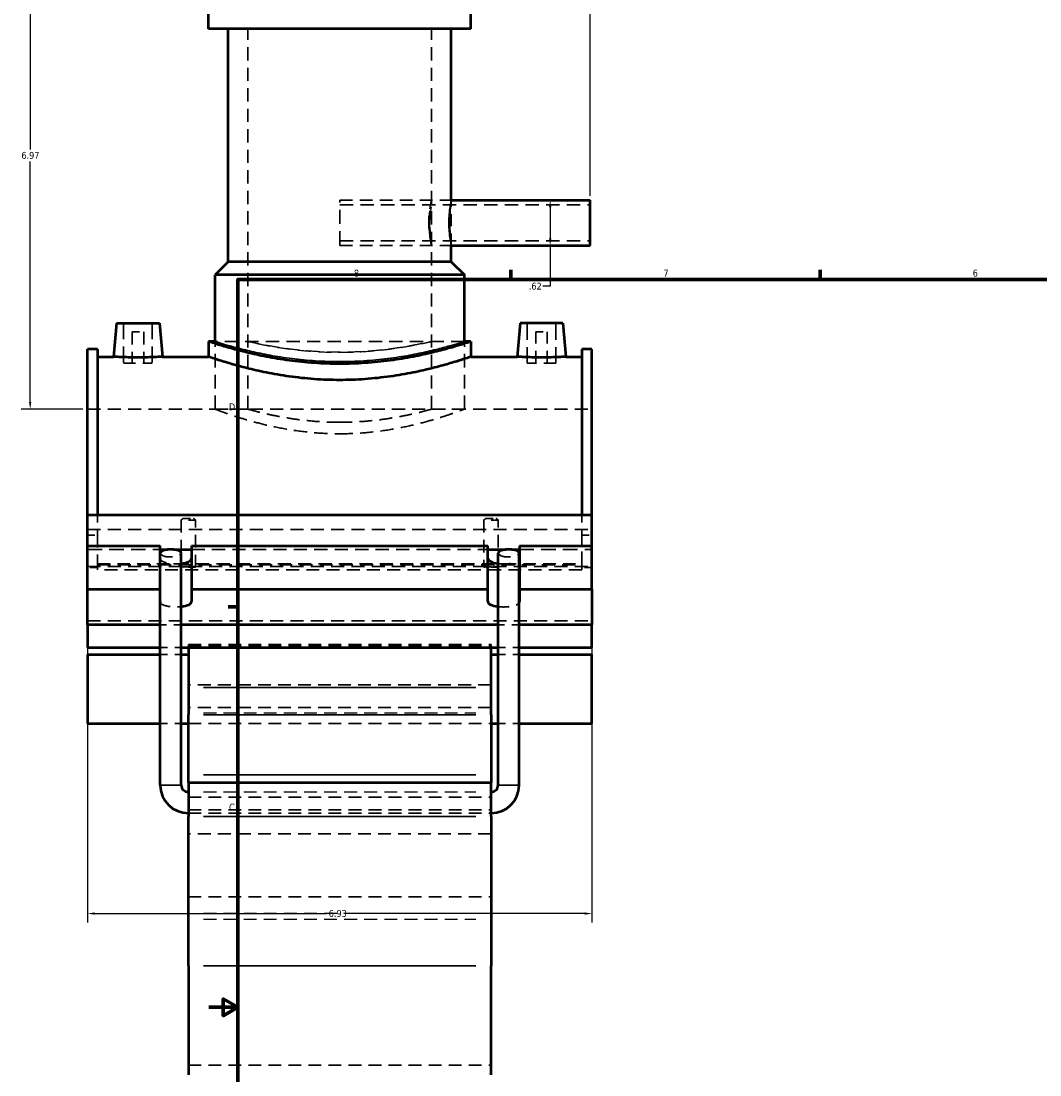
# Model space of a CAD drawing. Header units: inches. Extents: x -2.5 to 51, y -2 to 49.7.
# Tile 2 of 9: x -2.5 to 11.5, y 10.1 to 24.6. Entities that reach past the tile are written whole.
import ezdxf

# ---------------------------------------------------------------- set-up
doc = ezdxf.new("R2010")
doc.units = ezdxf.units.IN
doc.header["$MEASUREMENT"] = 0
doc.linetypes.add('DASHED', pattern=[0.2067, 0.1654, -0.0413])
for name, color, linetype, lineweight in [('Border (ANSI)', 7, 'Continuous', 70), ('Dimension (ANSI)', 7, 'Continuous', 25), ('Hidden (ANSI)', 7, 'DASHED', 35), ('Hidden Narrow (ANSI)', 7, 'DASHED', 25), ('Visible (ANSI)', 7, 'Continuous', 50), ('Visible Narrow (ANSI)', 7, 'Continuous', 35)]:
    doc.layers.add(name, color=color, linetype=linetype, lineweight=lineweight)
doc.styles.add('Note Text (ANSI)', font='tahoma.ttf')
doc.dimstyles.new('Default (ANSI)', dxfattribs={"dimtxt": 0.094488, "dimasz": 0.098425, "dimexe": 0.125, "dimexo": 0.0625, "dimgap": 0.031496, "dimtad": 0, "dimtih": 1, "dimtoh": 1, "dimrnd": 1e-08, "dimzin": 4, "dimdsep": 46, "dimtxsty": 'Note Text (ANSI)', "dimcen": 0.09, "dimdle": 0.393701, "dimclrd": 256, "dimclre": 256, "dimclrt": 5, "dimadec": 0, "dimazin": 1, "dimtfac": 1, "dimtofl": 0, "dimtmove": 0, "dimatfit": 3, "dimfxl": 1, "dimtolj": 1, "dimtzin": 4, "dimlwd": -1, "dimlwe": -1, "dimarcsym": 0})

# ---------------------------------------------------------------- blocks, each defined once
blk = doc.blocks.new('Borders Default Border')
at = {"layer": 'Border (ANSI)'}
for p, q in [((4.25, 21), (4.25, 21.134)), ((8.5, 21), (8.5, 21.134)), ((0.5, 16.5), (0.366, 16.5))]:
    blk.add_line(p, q, dxfattribs=at)
at = {"layer": 'Border (ANSI)', "flags": 128}
for points in [[(0.5, 1), (0.5, 21), (33.5, 21), (33.5, 1), (0.5, 1)], [(0.1, 11), (0.5, 11), (0.3, 11.115), (0.3, 10.885), (0.5, 11)]]:
    blk.add_lwpolyline(points, dxfattribs=at)
at = {"layer": 'Border (ANSI)', "color": 5, "true_color": 0x0000ff, "char_height": 0.0945, "attachment_point": 7, "style": 'Note Text (ANSI)'}
for s, insert in [('8', (2.094, 21.038)), ('7', (6.346, 21.04)), ('6', (10.595, 21.038)), ('D', (0.378, 19.203)), ('C', (0.378, 13.701))]:
    blk.add_mtext(s, dxfattribs=dict(at, insert=insert))
blk = doc.blocks.new('*D6')
at = {"layer": 'Defpoints', "color": 0, "transparency": 16777216}
for p in [(-1.566, 17.042), (5.364, 17.042), (5.364, 12.288)]:
    blk.add_point(p, dxfattribs=at)
at = {"layer": 'Dimension (ANSI)', "transparency": 16777216}
for p, q in [((-1.566, 16.979), (-1.566, 12.163)), ((5.364, 16.979), (5.364, 12.163)), ((-1.467, 12.288), (1.716, 12.288)), ((5.266, 12.288), (2.019, 12.288))]:
    blk.add_line(p, q, dxfattribs=at)
for points in [[(-1.467, 12.304), (-1.467, 12.272), (-1.566, 12.288)], [(5.266, 12.304), (5.266, 12.272), (5.364, 12.288)]]:
    blk.add_solid(points, dxfattribs=at)
at = {"layer": 'Dimension (ANSI)', "color": 5, "transparency": 16777216, "insert": (1.748, 12.337), "char_height": 0.0945, "attachment_point": 1, "style": 'Note Text (ANSI)'}
blk.add_mtext('\\A1;6.93', dxfattribs=at)
blk = doc.blocks.new('*D8')
at = {"layer": 'Defpoints', "color": 0, "transparency": 16777216}
for p in [(5.339, 26.664), (1.899, 26.188), (5.339, 22.089)]:
    blk.add_point(p, dxfattribs=at)
at = {"layer": 'Dimension (ANSI)', "transparency": 16777216}
for p, q in [((1.899, 26.25), (1.899, 26.789)), ((5.339, 22.151), (5.339, 26.789)), ((1.998, 26.664), (4.106, 26.664)), ((5.241, 26.664), (4.412, 26.664))]:
    blk.add_line(p, q, dxfattribs=at)
for points in [[(1.998, 26.681), (1.998, 26.648), (1.899, 26.664)], [(5.241, 26.681), (5.241, 26.648), (5.339, 26.664)]]:
    blk.add_solid(points, dxfattribs=at)
at = {"layer": 'Dimension (ANSI)', "color": 5, "transparency": 16777216, "insert": (4.138, 26.713), "char_height": 0.0945, "attachment_point": 1, "style": 'Note Text (ANSI)'}
blk.add_mtext('\\A1;3.44', dxfattribs=at)
blk = doc.blocks.new('*D9')
at = {"layer": 'Defpoints', "color": 0, "transparency": 16777216}
for p in [(4.579, 22.089), (4.579, 21.467), (4.791, 21.467)]:
    blk.add_point(p, dxfattribs=at)
at = {"layer": 'Dimension (ANSI)', "transparency": 16777216}
for p, q in [((4.791, 21.991), (4.791, 21.565)), ((4.791, 21.467), (4.791, 20.906)), ((4.791, 20.906), (4.692, 20.906))]:
    blk.add_line(p, q, dxfattribs=at)
for points in [[(4.774, 21.991), (4.807, 21.991), (4.791, 22.089)], [(4.774, 21.565), (4.807, 21.565), (4.791, 21.467)]]:
    blk.add_solid(points, dxfattribs=at)
at = {"layer": 'Dimension (ANSI)', "color": 5, "transparency": 16777216, "insert": (4.497, 20.955), "char_height": 0.0945, "attachment_point": 1, "style": 'Note Text (ANSI)'}
blk.add_mtext('\\A1;.62', dxfattribs=at)
blk = doc.blocks.new('*D10')
at = {"layer": 'Defpoints', "color": 0, "transparency": 16777216}
for p in [(-2.353, 26.188), (1.258, 26.188), (-1.566, 19.218)]:
    blk.add_point(p, dxfattribs=at)
at = {"layer": 'Dimension (ANSI)', "transparency": 16777216}
for p, q in [((1.196, 26.188), (-2.478, 26.188)), ((-2.353, 26.09), (-2.353, 22.784)), ((-2.353, 19.316), (-2.353, 22.622)), ((-1.628, 19.218), (-2.478, 19.218))]:
    blk.add_line(p, q, dxfattribs=at)
for points in [[(-2.369, 26.09), (-2.337, 26.09), (-2.353, 26.188)], [(-2.369, 19.316), (-2.337, 19.316), (-2.353, 19.218)]]:
    blk.add_solid(points, dxfattribs=at)
at = {"layer": 'Dimension (ANSI)', "color": 5, "transparency": 16777216, "insert": (-2.474, 22.752), "char_height": 0.0945, "attachment_point": 1, "style": 'Note Text (ANSI)'}
blk.add_mtext('\\A1;6.97', dxfattribs=at)

msp = doc.modelspace()

# ---------------------------------------------------------------- linework, layer by layer
at = {"layer": 'Hidden (ANSI)', "ltscale": 1.099577}
for p, q in [((0.6377, 19.218), (0.6377, 24.4455)), ((3.161, 19.218), (3.161, 24.4455))]:
    msp.add_line(p, q, dxfattribs=at)
at = {"layer": 'Hidden (ANSI)', "ltscale": 1.181797}
msp.add_line((1.8993, 21.4669), (1.8993, 22.089), dxfattribs=at)
at = {"layer": 'Hidden (ANSI)', "ltscale": 1.058821}
for p, q in [((1.8993, 22.089), (3.4313, 22.089)), ((1.8993, 21.4669), (3.4313, 21.4669))]:
    msp.add_line(p, q, dxfattribs=at)
at = {"layer": 'Hidden (ANSI)', "ltscale": 1.109499}
for p, q in [((1.8993, 22.0268), (5.3393, 22.0268)), ((1.8993, 21.5291), (5.3393, 21.5291))]:
    msp.add_line(p, q, dxfattribs=at)
at = {"layer": 'Hidden (ANSI)', "ltscale": 1.00314}
msp.add_line((3.4313, 21.4669), (3.4313, 22.089), dxfattribs=at)
at = {"layer": 'Hidden (ANSI)', "ltscale": 1.333288}
for p, q in [((-1.0695, 20.3991), (-1.0695, 19.8479)), ((-0.6758, 20.3991), (-0.6758, 19.8479)), ((4.4745, 19.8479), (4.4745, 20.3991)), ((4.8682, 19.8479), (4.8682, 20.3991))]:
    msp.add_line(p, q, dxfattribs=at)
at = {"layer": 'Hidden (ANSI)', "ltscale": 0.471064}
for p, q in [((-0.9514, 20.281), (-0.7939, 20.281)), ((4.5926, 20.281), (4.7501, 20.281))]:
    msp.add_line(p, q, dxfattribs=at)
at = {"layer": 'Hidden (ANSI)', "ltscale": 1.047583}
for p, q in [((-0.9514, 20.281), (-0.9514, 19.8479)), ((-0.7939, 20.281), (-0.7939, 19.8479)), ((4.5926, 19.8479), (4.5926, 20.281)), ((4.7501, 19.8479), (4.7501, 20.281))]:
    msp.add_line(p, q, dxfattribs=at)
at = {"layer": 'Hidden (ANSI)', "ltscale": 1.104495}
msp.add_line((3.6116, 20.148), (0.1871, 20.148), dxfattribs=at)
at = {"layer": 'Hidden (ANSI)', "ltscale": 1.124841}
for p, q in [((0.1871, 19.218), (0.1871, 20.148)), ((3.6116, 19.218), (3.6116, 20.148))]:
    msp.add_line(p, q, dxfattribs=at)
at = {"layer": 'Hidden (ANSI)', "ltscale": 0.997297}
for p, q in [((-1.0695, 19.8479), (-0.6758, 19.8479)), ((4.8682, 19.8479), (4.4745, 19.8479))]:
    msp.add_line(p, q, dxfattribs=at)
at = {"layer": 'Hidden (ANSI)', "ltscale": 1.081511}
for p, q in [((-1.5657, 19.218), (5.3643, 19.218)), ((-1.5657, 17.5668), (5.3643, 17.5668)), ((-1.5657, 17.0543), (5.3643, 17.0543)), ((-1.5657, 16.3101), (5.3643, 16.3101))]:
    msp.add_line(p, q, dxfattribs=at)
at = {"layer": 'Hidden (ANSI)', "ltscale": 1.089963}
for p, q in [((0.1871, 19.218), (0.6377, 19.218)), ((3.161, 19.218), (3.6116, 19.218))]:
    msp.add_line(p, q, dxfattribs=at)
at = {"layer": 'Hidden (ANSI)', "ltscale": 0.630222}
for p, q in [((-1.4271, 17.764), (-1.4271, 17.487)), ((5.2257, 17.764), (5.2257, 17.487))]:
    msp.add_line(p, q, dxfattribs=at)
at = {"layer": 'Hidden (ANSI)', "ltscale": 1.04627}
for p, q in [((-0.279, 17.6943), (-0.279, 17.0455)), ((-0.0803, 17.0455), (-0.0803, 17.6943)), ((3.879, 17.6943), (3.879, 17.0455)), ((4.0777, 17.0455), (4.0777, 17.6943))]:
    msp.add_line(p, q, dxfattribs=at)
at = {"layer": 'Hidden (ANSI)', "ltscale": 0.44938}
for p, q in [((-0.0803, 17.6943), (-0.279, 17.6943)), ((4.0777, 17.6943), (3.879, 17.6943))]:
    msp.add_line(p, q, dxfattribs=at)
at = {"layer": 'Hidden (ANSI)', "ltscale": 0.297896}
for p, q in [((-0.2493, 17.718), (-0.1101, 17.718)), ((3.9087, 17.718), (4.0479, 17.718))]:
    msp.add_line(p, q, dxfattribs=at)
at = {"layer": 'Hidden (ANSI)', "ltscale": 0.263891}
for p, q in [((-1.5657, 17.487), (-1.4271, 17.487)), ((5.2257, 17.487), (5.3643, 17.487)), ((-1.4271, 17.042), (-1.5657, 17.042)), ((5.3643, 17.042), (5.2257, 17.042))]:
    msp.add_line(p, q, dxfattribs=at)
at = {"layer": 'Hidden (ANSI)', "ltscale": 1.015378}
for p, q in [((-1.4271, 17.487), (-1.4271, 17.0925)), ((5.2257, 17.0925), (5.2257, 17.487))]:
    msp.add_line(p, q, dxfattribs=at)
at = {"layer": 'Hidden (ANSI)', "ltscale": 1.205209}
for p, q in [((-1.5657, 17.2898), (-0.5692, 17.2898)), ((4.3679, 17.2898), (5.3643, 17.2898))]:
    msp.add_line(p, q, dxfattribs=at)
at = {"layer": 'Hidden (ANSI)', "ltscale": 0.152872}
for p, q in [((-0.4624, 17.2898), (-0.3821, 17.2898)), ((4.1807, 17.2898), (4.261, 17.2898))]:
    msp.add_line(p, q, dxfattribs=at)
at = {"layer": 'Hidden (ANSI)', "ltscale": 1.094429}
msp.add_line((-0.1366, 17.2898), (3.9353, 17.2898), dxfattribs=at)
at = {"layer": 'Hidden (ANSI)', "ltscale": 0.072672}
for p, q in [((-1.4271, 17.0925), (-1.4271, 17.0795)), ((5.2257, 17.0795), (5.2257, 17.0925))]:
    msp.add_line(p, q, dxfattribs=at)
at = {"layer": 'Hidden (ANSI)', "ltscale": 1.039332}
for p, q in [((-1.4271, 17.0925), (-0.3529, 17.0925)), ((4.1516, 17.0925), (5.2257, 17.0925))]:
    msp.add_line(p, q, dxfattribs=at)
at = {"layer": 'Hidden (ANSI)', "ltscale": 1.089623}
msp.add_line((-0.3529, 17.0925), (4.1516, 17.0925), dxfattribs=at)
at = {"layer": 'Hidden (ANSI)', "ltscale": 1.072859}
for p, q in [((-1.4271, 17.0795), (5.2257, 17.0795)), ((5.2257, 17.0101), (-1.4271, 17.0101))]:
    msp.add_line(p, q, dxfattribs=at)
at = {"layer": 'Hidden (ANSI)', "ltscale": 0.14758}
for p, q in [((-1.4271, 17.0101), (-1.4271, 17.0795)), ((5.2257, 17.0795), (5.2257, 17.0101))]:
    msp.add_line(p, q, dxfattribs=at)
at = {"layer": 'Hidden (ANSI)', "ltscale": 0.378259}
for p, q in [((-0.0803, 17.0455), (-0.279, 17.0455)), ((4.0777, 17.0455), (3.879, 17.0455))]:
    msp.add_line(p, q, dxfattribs=at)
at = {"layer": 'Hidden (ANSI)', "ltscale": 0.549173}
for p, q in [((-0.278, 16.2532), (-0.5664, 16.2532)), ((4.3651, 16.2532), (4.0767, 16.2532)), ((-0.5664, 15.9452), (-0.278, 15.9452)), ((4.0767, 15.9452), (4.3651, 15.9452)), ((-0.5664, 15.8487), (-0.278, 15.8487)), ((4.0767, 15.8487), (4.3651, 15.8487)), ((-0.5664, 14.899), (-0.278, 14.899)), ((4.0767, 14.899), (4.3651, 14.899))]:
    msp.add_line(p, q, dxfattribs=at)
at = {"layer": 'Hidden (ANSI)', "ltscale": 0.300161}
for p, q in [((-0.1797, 15.9838), (-0.1797, 15.9636)), ((3.9783, 15.9636), (3.9783, 15.9838))]:
    msp.add_line(p, q, dxfattribs=at)
at = {"layer": 'Hidden (ANSI)', "ltscale": 1.058743}
for p, q in [((-0.1797, 15.9838), (3.9783, 15.9838)), ((-0.1797, 15.9636), (3.9783, 15.9636)), ((3.9783, 15.4286), (-0.1797, 15.4286)), ((3.9783, 15.1179), (-0.1797, 15.1179)), ((-0.1797, 14.899), (3.9783, 14.899)), ((-0.1797, 13.8883), (3.9783, 13.8883)), ((-0.1797, 13.7132), (3.9783, 13.7132)), ((-0.1797, 13.6667), (3.9783, 13.6667)), ((3.9783, 13.385), (-0.1797, 13.385)), ((-0.1797, 12.5186), (3.9783, 12.5186)), ((-0.1797, 10.2062), (3.9783, 10.2062))]:
    msp.add_line(p, q, dxfattribs=at)
at = {"layer": 'Hidden (ANSI)', "ltscale": 0.115573}
for p, q in [((-0.1797, 15.9636), (-0.1797, 15.9452)), ((3.9783, 15.9452), (3.9783, 15.9636))]:
    msp.add_line(p, q, dxfattribs=at)
at = {"layer": 'Hidden (ANSI)', "ltscale": 1.131185}
for centre in [(-0.4222, 17.2394), (4.2209, 17.2394)]:
    msp.add_ellipse(centre, major_axis=(0.1442, 0), ratio=0.3639702, start_param=3.1415927, end_param=6.2831853, dxfattribs=at)
at = {"layer": 'Hidden (ANSI)', "ltscale": 0.580703}
for centre, major_axis, start_param, end_param in [((-0.3529, 17.1665), (-0.2163, 0), 0.1609249, 1.5707963), ((4.1516, 17.1665), (0.2163, 0), 4.712389, 6.1222604)]:
    msp.add_ellipse(centre, major_axis=major_axis, ratio=0.3420201, start_param=start_param, end_param=end_param, dxfattribs=at)
at = {"layer": 'Hidden (ANSI)', "ltscale": 0.145557}
for centre, start_param, end_param in [((-0.3529, 17.1665), 1.5707963, 1.9243713), ((4.1516, 17.1665), 1.2172214, 1.5707963)]:
    msp.add_ellipse(centre, major_axis=(-0.2163, 0), ratio=0.3420201, start_param=start_param, end_param=end_param, dxfattribs=at)
at = {"layer": 'Hidden (ANSI)', "ltscale": 0.922604}
for centre, major_axis, start_param, end_param in [((-0.3529, 16.5737), (-0.2163, 0), 0.1609249, 1.9243713), ((4.1516, 16.5737), (0.2163, 0), 4.358814, 6.1222604)]:
    msp.add_ellipse(centre, major_axis=major_axis, ratio=0.3420201, start_param=start_param, end_param=end_param, dxfattribs=at)
at = {"layer": 'Hidden (ANSI)', "ltscale": 1.094813}
for points, knots in [([(0.1871, 19.218), (0.1871, 19.218), (0.1976, 19.2139), (0.2415, 19.1975), (0.2748, 19.1852), (0.3625, 19.1541), (0.417, 19.1353), (0.5423, 19.0949), (0.6132, 19.0733), (0.764, 19.0312), (0.8493, 19.0092), (1.0351, 18.9676), (1.1358, 18.948), (1.3463, 18.9152), (1.4564, 18.902), (1.6785, 18.8843), (1.7906, 18.88), (1.8993, 18.88)], [19.8774218, 19.8774218, 19.8774218, 19.8774218, 20.7053119, 20.7053119, 21.533202, 21.533202, 22.3610921, 22.3610921, 23.1889822, 23.1889822, 24.0175439, 24.0175439, 24.8461056, 24.8461056, 25.6746674, 25.6746674, 26.5032291, 26.5032291, 26.5032291, 26.5032291]), ([(1.8993, 18.88), (2.0081, 18.88), (2.1201, 18.8843), (2.3422, 18.902), (2.4523, 18.9152), (2.6629, 18.948), (2.7635, 18.9676), (2.9494, 19.0092), (3.0346, 19.0312), (3.1854, 19.0733), (3.2564, 19.0949), (3.3817, 19.1353), (3.4361, 19.1541), (3.5238, 19.1852), (3.5572, 19.1975), (3.6011, 19.2139), (3.6116, 19.218), (3.6116, 19.218)], [0, 0, 0, 0, 0.8285617, 0.8285617, 1.6571235, 1.6571235, 2.4856852, 2.4856852, 3.3142469, 3.3142469, 4.142137, 4.142137, 4.9700271, 4.9700271, 5.7979172, 5.7979172, 6.6258073, 6.6258073, 6.6258073, 6.6258073])]:
    msp.add_open_spline(points, degree=3, knots=knots, dxfattribs=at)
at = {"layer": 'Hidden (ANSI)', "ltscale": 1.070717}
for points, knots in [([(1.8993, 19.0377), (1.8197, 19.0377), (1.7374, 19.04), (1.5741, 19.0492), (1.493, 19.0561), (1.3377, 19.0734), (1.2634, 19.0837), (1.126, 19.1058), (1.063, 19.1175), (0.9514, 19.14), (0.899, 19.1516), (0.8066, 19.1734), (0.7665, 19.1835), (0.7019, 19.2003), (0.6775, 19.207), (0.6453, 19.2158), (0.6377, 19.218), (0.6377, 19.218)], [0, 0, 0, 0, 0.6071488, 0.6071488, 1.2142975, 1.2142975, 1.8214463, 1.8214463, 2.428595, 2.428595, 3.0356081, 3.0356081, 3.6426212, 3.6426212, 4.2496343, 4.2496343, 4.8566474, 4.8566474, 4.8566474, 4.8566474]), ([(3.161, 19.218), (3.161, 19.218), (3.1533, 19.2158), (3.1212, 19.207), (3.0967, 19.2003), (3.0322, 19.1835), (2.9921, 19.1734), (2.8996, 19.1516), (2.8472, 19.14), (2.7357, 19.1175), (2.6727, 19.1058), (2.5353, 19.0837), (2.461, 19.0734), (2.3057, 19.0561), (2.2246, 19.0492), (2.0613, 19.04), (1.979, 19.0377), (1.8993, 19.0377)], [14.5699421, 14.5699421, 14.5699421, 14.5699421, 15.1769552, 15.1769552, 15.7839683, 15.7839683, 16.3909814, 16.3909814, 16.9979944, 16.9979944, 17.6051432, 17.6051432, 18.212292, 18.212292, 18.8194407, 18.8194407, 19.4265895, 19.4265895, 19.4265895, 19.4265895])]:
    msp.add_open_spline(points, degree=3, knots=knots, dxfattribs=at)
at = {"layer": 'Hidden (ANSI)', "ltscale": 0.072239}
for points, weights in [([(-0.2493, 17.718), (-0.2625, 17.7082), (-0.279, 17.6943)], [1, 1.00992428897, 1]), ([(-0.0803, 17.6943), (-0.0969, 17.7082), (-0.1101, 17.718)], [1, 1.00992428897, 1]), ([(3.9087, 17.718), (3.8955, 17.7082), (3.879, 17.6943)], [1, 1.00992428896, 1]), ([(4.0777, 17.6943), (4.0611, 17.7082), (4.0479, 17.718)], [1, 1.00992428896, 1])]:
    msp.add_rational_spline(points, weights, degree=2, dxfattribs=at)
at = {"layer": 'Hidden (ANSI)', "ltscale": 0.450542}
for points, knots in [([(-0.279, 17.0455), (-0.2744, 17.0468), (-0.269, 17.0479), (-0.2527, 17.0502), (-0.2395, 17.0512), (-0.2104, 17.0524), (-0.1945, 17.0526), (-0.1797, 17.0526), (-0.1649, 17.0526), (-0.1491, 17.0524), (-0.12, 17.0512), (-0.1068, 17.0502), (-0.0905, 17.0479), (-0.085, 17.0469), (-0.0803, 17.0455)], [-0.28920517, -0.28920517, -0.28920517, -0.28920517, -0.22638723, -0.22638723, -0.11319361, -0.11319361, 0, 0, 0, 0.11284098, 0.11284098, 0.22568196, 0.22568196, 0.28917826, 0.28917826, 0.28917826, 0.28917826]), ([(3.879, 17.0455), (3.8837, 17.0469), (3.8891, 17.0479), (3.9055, 17.0502), (3.9187, 17.0512), (3.9477, 17.0524), (3.9635, 17.0526), (3.9931, 17.0526), (4.0089, 17.0524), (4.038, 17.0512), (4.0512, 17.0502), (4.0675, 17.0479), (4.073, 17.0469), (4.0777, 17.0455)], [0.6402703, 0.6402703, 0.6402703, 0.6402703, 0.7037666, 0.7037666, 0.81660758, 0.81660758, 0.92944857, 0.92944857, 1.04228955, 1.04228955, 1.15513053, 1.15513053, 1.21862683, 1.21862683, 1.21862683, 1.21862683])]:
    msp.add_open_spline(points, degree=3, knots=knots, dxfattribs=at)
at = {"layer": 'Hidden Narrow (ANSI)', "ltscale": 1.06497}
for p, q in [((0.0282, 15.045), (3.7704, 15.045)), ((0.0282, 13.9609), (3.7704, 13.9609)), ((0.0282, 12.2916), (3.7704, 12.2916)), ((0.0282, 12.2105), (3.7704, 12.2105))]:
    msp.add_line(p, q, dxfattribs=at)
at = {"layer": 'Hidden Narrow (ANSI)', "ltscale": 1.054434}
msp.add_open_spline([(3.122, 21.778), (3.122, 21.8172), (3.1241, 21.8589), (3.1316, 21.9355), (3.1368, 21.9704), (3.1465, 22.0254), (3.1517, 22.0493), (3.159, 22.0811), (3.161, 22.089), (3.161, 22.089), (3.159, 22.0811), (3.1517, 22.0493), (3.1465, 22.0254), (3.1368, 21.9704), (3.1316, 21.9355), (3.1241, 21.8589), (3.122, 21.8172), (3.122, 21.7387), (3.1241, 21.697), (3.1316, 21.6204), (3.1368, 21.5856), (3.1465, 21.5305), (3.1517, 21.5066), (3.159, 21.4748), (3.161, 21.4669), (3.161, 21.4669), (3.159, 21.4748), (3.1517, 21.5066), (3.1465, 21.5305), (3.1368, 21.5856), (3.1316, 21.6204), (3.1241, 21.697), (3.122, 21.7387), (3.122, 21.778)], degree=3, knots=[0, 0, 0, 0, 0.2989339, 0.2989339, 0.5978677, 0.5978677, 0.8967622, 0.8967622, 1.1956566, 1.1956566, 1.494551, 1.494551, 1.7934454, 1.7934454, 2.0923793, 2.0923793, 2.3913132, 2.3913132, 2.6902471, 2.6902471, 2.9891809, 2.9891809, 3.2880753, 3.2880753, 3.5869698, 3.5869698, 3.8858642, 3.8858642, 4.1847586, 4.1847586, 4.4836925, 4.4836925, 4.7826264, 4.7826264, 4.7826264, 4.7826264], dxfattribs=at)
at = {"layer": 'Hidden Narrow (ANSI)', "ltscale": 1.083016}
msp.add_open_spline([(3.1362, 21.778), (3.1362, 21.7466), (3.1375, 21.7133), (3.1422, 21.652), (3.1456, 21.6241), (3.1518, 21.58), (3.1551, 21.5608), (3.1597, 21.5354), (3.161, 21.5291), (3.161, 21.5291), (3.1597, 21.5354), (3.1551, 21.5608), (3.1518, 21.58), (3.1456, 21.6241), (3.1422, 21.652), (3.1375, 21.7133), (3.1362, 21.7466), (3.1362, 21.8093), (3.1375, 21.8427), (3.1422, 21.9039), (3.1456, 21.9319), (3.1518, 21.9759), (3.1551, 21.9951), (3.1597, 22.0205), (3.161, 22.0268), (3.161, 22.0268), (3.1597, 22.0205), (3.1551, 21.9951), (3.1518, 21.9759), (3.1456, 21.9319), (3.1422, 21.9039), (3.1375, 21.8427), (3.1362, 21.8093), (3.1362, 21.778)], degree=3, knots=[0, 0, 0, 0, 0.2387467, 0.2387467, 0.4774934, 0.4774934, 0.7162274, 0.7162274, 0.9549614, 0.9549614, 1.1936955, 1.1936955, 1.4324295, 1.4324295, 1.6711762, 1.6711762, 1.9099229, 1.9099229, 2.1486696, 2.1486696, 2.3874162, 2.3874162, 2.6261503, 2.6261503, 2.8648843, 2.8648843, 3.1036184, 3.1036184, 3.3423524, 3.3423524, 3.5810991, 3.5810991, 3.8198458, 3.8198458, 3.8198458, 3.8198458], dxfattribs=at)
at = {"layer": 'Hidden Narrow (ANSI)', "ltscale": 1.184726}
for points, knots in [([(3.4313, 22.089), (3.4313, 22.089), (3.4297, 22.0811), (3.4237, 22.0494), (3.4195, 22.0254), (3.4115, 21.9703), (3.4072, 21.9354), (3.4011, 21.8588), (3.3994, 21.8171), (3.3994, 21.778)], [3.5817216, 3.5817216, 3.5817216, 3.5817216, 3.8801895, 3.8801895, 4.1786574, 4.1786574, 4.4771431, 4.4771431, 4.7756288, 4.7756288, 4.7756288, 4.7756288]), ([(3.3994, 21.778), (3.3994, 21.7388), (3.4011, 21.6971), (3.4072, 21.6205), (3.4115, 21.5856), (3.4195, 21.5305), (3.4237, 21.5066), (3.4297, 21.4748), (3.4313, 21.4669), (3.4313, 21.4669)], [0, 0, 0, 0, 0.2984857, 0.2984857, 0.5969714, 0.5969714, 0.8954393, 0.8954393, 1.1939072, 1.1939072, 1.1939072, 1.1939072])]:
    msp.add_open_spline(points, degree=3, knots=knots, dxfattribs=at)
at = {"layer": 'Hidden Narrow (ANSI)', "ltscale": 1.082146}
msp.add_open_spline([(3.411, 21.778), (3.411, 21.8093), (3.4121, 21.8426), (3.4159, 21.9039), (3.4187, 21.9318), (3.4238, 21.976), (3.4265, 21.9951), (3.4303, 22.0205), (3.4313, 22.0268), (3.4313, 22.0268), (3.4303, 22.0205), (3.4265, 21.9951), (3.4238, 21.976), (3.4187, 21.9318), (3.4159, 21.9039), (3.4121, 21.8426), (3.411, 21.8093), (3.411, 21.7467), (3.4121, 21.7133), (3.4159, 21.652), (3.4187, 21.6241), (3.4238, 21.58), (3.4265, 21.5608), (3.4303, 21.5354), (3.4313, 21.5291), (3.4313, 21.5291), (3.4303, 21.5354), (3.4265, 21.5608), (3.4238, 21.58), (3.4187, 21.6241), (3.4159, 21.652), (3.4121, 21.7133), (3.411, 21.7467), (3.411, 21.778)], degree=3, knots=[0, 0, 0, 0, 0.2385234, 0.2385234, 0.4770468, 0.4770468, 0.7155645, 0.7155645, 0.9540821, 0.9540821, 1.1925998, 1.1925998, 1.4311174, 1.4311174, 1.6696408, 1.6696408, 1.9081642, 1.9081642, 2.1466876, 2.1466876, 2.385211, 2.385211, 2.6237287, 2.6237287, 2.8622464, 2.8622464, 3.100764, 3.100764, 3.3392817, 3.3392817, 3.5778051, 3.5778051, 3.8163285, 3.8163285, 3.8163285, 3.8163285], dxfattribs=at)
at = {"layer": 'Hidden Narrow (ANSI)', "ltscale": 1.091371}
for points, knots in [([(0.1871, 20.148), (0.1871, 20.148), (0.1975, 20.1447), (0.2412, 20.1311), (0.2745, 20.1209), (0.3621, 20.0953), (0.4165, 20.0798), (0.542, 20.0465), (0.613, 20.0287), (0.7642, 19.9942), (0.8496, 19.9762), (1.0359, 19.9422), (1.1367, 19.9263), (1.3474, 19.8997), (1.4574, 19.889), (1.6793, 19.8748), (1.791, 19.8713), (1.8993, 19.8713)], [19.8054754, 19.8054754, 19.8054754, 19.8054754, 20.6305528, 20.6305528, 21.4556301, 21.4556301, 22.2807075, 22.2807075, 23.1057848, 23.1057848, 23.9311637, 23.9311637, 24.7565427, 24.7565427, 25.5819216, 25.5819216, 26.4073006, 26.4073006, 26.4073006, 26.4073006]), ([(1.8993, 19.8713), (2.0076, 19.8713), (2.1194, 19.8748), (2.3412, 19.889), (2.4513, 19.8997), (2.662, 19.9263), (2.7628, 19.9422), (2.949, 19.9762), (3.0345, 19.9942), (3.1857, 20.0287), (3.2567, 20.0465), (3.3822, 20.0798), (3.4366, 20.0953), (3.5242, 20.1209), (3.5574, 20.1311), (3.6011, 20.1447), (3.6116, 20.148), (3.6116, 20.148)], [0, 0, 0, 0, 0.8253789, 0.8253789, 1.6507579, 1.6507579, 2.4761368, 2.4761368, 3.3015158, 3.3015158, 4.1265931, 4.1265931, 4.9516704, 4.9516704, 5.7767478, 5.7767478, 6.6018251, 6.6018251, 6.6018251, 6.6018251])]:
    msp.add_open_spline(points, degree=3, knots=knots, dxfattribs=at)
at = {"layer": 'Hidden Narrow (ANSI)', "ltscale": 1.099522}
msp.add_open_spline([(1.8993, 19.9995), (1.8198, 19.9995), (1.7377, 20.0014), (1.5744, 20.0089), (1.4934, 20.0145), (1.338, 20.0287), (1.2637, 20.0372), (1.1262, 20.0553), (1.0631, 20.065), (0.9514, 20.0836), (0.8989, 20.0932), (0.8064, 20.1111), (0.7663, 20.1195), (0.7018, 20.1334), (0.6774, 20.1389), (0.6453, 20.1462), (0.6377, 20.148), (0.6377, 20.148), (0.6453, 20.1462), (0.6774, 20.1389), (0.7018, 20.1334), (0.7663, 20.1195), (0.8064, 20.1111), (0.8989, 20.0932), (0.9514, 20.0836), (1.0631, 20.065), (1.1262, 20.0553), (1.2637, 20.0372), (1.338, 20.0287), (1.4934, 20.0145), (1.5744, 20.0089), (1.7377, 20.0014), (1.8198, 19.9995), (1.9789, 19.9995), (2.061, 20.0014), (2.2242, 20.0089), (2.3053, 20.0145), (2.4606, 20.0287), (2.535, 20.0372), (2.6725, 20.0553), (2.7356, 20.065), (2.8473, 20.0836), (2.8997, 20.0932), (2.9923, 20.1111), (3.0324, 20.1195), (3.0968, 20.1334), (3.1213, 20.1389), (3.1533, 20.1462), (3.161, 20.148), (3.161, 20.148), (3.1533, 20.1462), (3.1213, 20.1389), (3.0968, 20.1334), (3.0324, 20.1195), (2.9923, 20.1111), (2.8997, 20.0932), (2.8473, 20.0836), (2.7356, 20.065), (2.6725, 20.0553), (2.535, 20.0372), (2.4606, 20.0287), (2.3053, 20.0145), (2.2242, 20.0089), (2.061, 20.0014), (1.9789, 19.9995), (1.8993, 19.9995)], degree=3, knots=[0, 0, 0, 0, 0.605982, 0.605982, 1.2119641, 1.2119641, 1.8179461, 1.8179461, 2.4239281, 2.4239281, 3.0298478, 3.0298478, 3.6357674, 3.6357674, 4.241687, 4.241687, 4.8476066, 4.8476066, 5.4535263, 5.4535263, 6.0594459, 6.0594459, 6.6653655, 6.6653655, 7.2712851, 7.2712851, 7.8772672, 7.8772672, 8.4832492, 8.4832492, 9.0892312, 9.0892312, 9.6952133, 9.6952133, 10.3011953, 10.3011953, 10.9071773, 10.9071773, 11.5131594, 11.5131594, 12.1191414, 12.1191414, 12.725061, 12.725061, 13.3309806, 13.3309806, 13.9369003, 13.9369003, 14.5428199, 14.5428199, 15.1487395, 15.1487395, 15.7546591, 15.7546591, 16.3605788, 16.3605788, 16.9664984, 16.9664984, 17.5724804, 17.5724804, 18.1784624, 18.1784624, 18.7844445, 18.7844445, 19.3904265, 19.3904265, 19.3904265, 19.3904265], dxfattribs=at)
at = {"layer": 'Visible (ANSI)'}
for p, q in [((0.097, 24.4455), (0.097, 24.6546)), ((3.7017, 24.4455), (3.7017, 24.6546)), ((3.7017, 24.4455), (0.097, 24.4455)), ((0.3673, 21.242), (0.3673, 24.4455)), ((3.4313, 22.089), (3.4313, 24.4455)), ((3.4313, 22.089), (5.3393, 22.089)), ((5.3393, 21.4669), (5.3393, 22.089)), ((3.4313, 21.242), (3.4313, 21.4669)), ((3.4313, 21.4669), (5.3393, 21.4669)), ((0.3673, 21.242), (0.1871, 21.0618)), ((3.4313, 21.242), (0.3673, 21.242)), ((3.4313, 21.242), (3.6116, 21.0618)), ((3.6116, 21.0618), (0.1871, 21.0618)), ((0.1871, 20.148), (0.1871, 21.0618)), ((3.6116, 20.148), (3.6116, 21.0618)), ((-1.1679, 20.3991), (-1.2082, 19.9389)), ((-1.1679, 20.3991), (-0.5774, 20.3991)), ((-0.5774, 20.3991), (-0.5371, 19.9389)), ((4.3761, 20.3991), (4.3358, 19.9389)), ((4.9666, 20.3991), (4.3761, 20.3991)), ((4.9666, 20.3991), (5.0069, 19.9389)), ((0.097, 20.148), (0.097, 19.9389)), ((0.1871, 20.148), (0.097, 20.148)), ((3.7017, 20.148), (3.6116, 20.148)), ((3.7017, 20.148), (3.7017, 19.9389)), ((-1.5657, 17.764), (-1.5657, 20.0434)), ((-1.4271, 20.0434), (-1.5657, 20.0434)), ((-1.4271, 20.0434), (-1.4271, 17.764)), ((5.2257, 20.0434), (5.2257, 17.764)), ((5.3643, 20.0434), (5.2257, 20.0434)), ((5.3643, 17.764), (5.3643, 20.0434)), ((-1.4271, 19.9389), (-1.2082, 19.9389)), ((-0.5371, 19.9389), (0.097, 19.9389)), ((3.7017, 19.9389), (4.3358, 19.9389)), ((5.0069, 19.9389), (5.2257, 19.9389)), ((-1.5657, 17.764), (5.3643, 17.764)), ((-1.5657, 17.3391), (-1.5657, 17.764)), ((5.3643, 17.3391), (5.3643, 17.764)), ((-1.5657, 17.3391), (-0.5692, 17.3391)), ((-1.5657, 16.7463), (-1.5657, 17.3391)), ((-0.5692, 16.7463), (-0.5692, 17.3391)), ((-0.5692, 17.2898), (-0.4624, 17.2898)), ((-0.5664, 14.0534), (-0.5664, 17.2394)), ((-0.3821, 17.2898), (-0.1366, 17.2898)), ((-0.278, 14.0534), (-0.278, 17.2394)), ((-0.1366, 17.3391), (-0.1366, 16.7463)), ((-0.1366, 17.3391), (3.9353, 17.3391)), ((3.9353, 16.7463), (3.9353, 17.3391)), ((3.9353, 17.2898), (4.1807, 17.2898)), ((4.0767, 14.0534), (4.0767, 17.2394)), ((4.261, 17.2898), (4.3679, 17.2898)), ((4.3651, 14.0534), (4.3651, 17.2394)), ((4.3679, 17.3391), (4.3679, 16.7463)), ((4.3679, 17.3391), (5.3643, 17.3391)), ((5.3643, 16.7463), (5.3643, 17.3391)), ((-1.5657, 16.7463), (-0.5692, 16.7463)), ((-1.5657, 16.2532), (-1.5657, 16.7463)), ((-0.5692, 16.5737), (-0.5692, 16.7463)), ((-0.1366, 16.7463), (-0.1366, 16.5737)), ((-0.1366, 16.7463), (3.9353, 16.7463)), ((3.9353, 16.5737), (3.9353, 16.7463)), ((4.3679, 16.7463), (4.3679, 16.5737)), ((4.3679, 16.7463), (5.3643, 16.7463)), ((5.3643, 16.7463), (5.3643, 16.2532)), ((-0.5664, 16.2532), (-1.5657, 16.2532)), ((-1.5657, 16.2532), (-1.5657, 15.9452)), ((4.0767, 16.2532), (-0.278, 16.2532)), ((5.3643, 16.2532), (4.3651, 16.2532)), ((5.3643, 15.9452), (5.3643, 16.2532)), ((-1.5657, 15.9452), (-0.5664, 15.9452)), ((-0.278, 15.9452), (4.0767, 15.9452)), ((-0.1797, 15.9452), (-0.1797, 15.3935)), ((3.9783, 15.3935), (3.9783, 15.9452)), ((4.3651, 15.9452), (5.3643, 15.9452)), ((-1.5657, 15.8487), (-1.5657, 14.899)), ((-1.5657, 15.8487), (-0.5664, 15.8487)), ((-0.278, 15.8487), (-0.1797, 15.8487)), ((3.9783, 15.8487), (4.0767, 15.8487)), ((4.3651, 15.8487), (5.3643, 15.8487)), ((5.3643, 14.899), (5.3643, 15.8487)), ((-0.1797, 15.3935), (-0.1797, 15.019)), ((3.9783, 15.019), (3.9783, 15.3935)), ((-0.1797, 14.1924), (-0.1797, 15.019)), ((3.9783, 15.019), (3.9783, 14.1924)), ((-1.5657, 14.899), (-0.5664, 14.899)), ((-0.278, 14.899), (-0.1797, 14.899)), ((3.9783, 14.899), (4.0767, 14.899)), ((4.3651, 14.899), (5.3643, 14.899)), ((-0.1797, 14.0902), (-0.1797, 14.1924)), ((3.9783, 14.1924), (3.9783, 14.0902)), ((-0.1797, 14.0902), (-0.1797, 13.6216)), ((-0.1797, 14.0902), (3.9783, 14.0902)), ((3.9783, 13.6216), (3.9783, 14.0902)), ((-0.1797, 11.5683), (-0.1797, 13.6216)), ((3.9783, 13.6216), (3.9783, 11.5683)), ((-0.1797, 11.5683), (-0.1797, 10.071)), ((3.9783, 10.071), (3.9783, 11.5683))]:
    msp.add_line(p, q, dxfattribs=at)
for centre, radius, start, end in [((-0.1797, 14.0534), 0.3867, 180, 270), ((-0.1797, 14.0534), 0.0984, 180, 270), ((3.9783, 14.0534), 0.3867, 270, 0), ((3.9783, 14.0534), 0.0984, 270, 0)]:
    msp.add_arc(centre, radius, start, end, dxfattribs=at)
for centre, major_axis, ratio, start_param, end_param in [((-0.4222, 17.2394), (0.1442, 0), 0.3639702, 1.8530284, 3.1415927), ((-0.4222, 17.2394), (-0.1442, 0), 0.3639702, 4.4301569, 4.994621), ((-0.4222, 17.2394), (0.1442, 0), 0.3639702, 0, 1.2885643), ((4.2209, 17.2394), (0.1442, 0), 0.3639702, 1.8530284, 3.1415927), ((4.2209, 17.2394), (-0.1442, 0), 0.3639702, 4.4301569, 4.994621), ((4.2209, 17.2394), (0.1442, 0), 0.3639702, 0, 1.2885643), ((-0.3529, 17.1665), (-0.2163, 0), 0.3420201, 0, 0.1609249), ((-0.3529, 17.1665), (0.2163, 0), 0.3420201, 5.0659639, 6.2831853), ((4.1516, 17.1665), (-0.2163, 0), 0.3420201, 0, 1.2172214), ((4.1516, 17.1665), (0.2163, 0), 0.3420201, 6.1222604, 6.2831853), ((-0.3529, 16.5737), (-0.2163, 0), 0.3420201, 0, 0.1609249), ((-0.3529, 16.5737), (0.2163, 0), 0.3420201, 5.0659639, 6.2831853), ((4.1516, 16.5737), (-0.2163, 0), 0.3420201, 0, 1.2172214), ((4.1516, 16.5737), (0.2163, 0), 0.3420201, 6.1222604, 6.2831853)]:
    msp.add_ellipse(centre, major_axis=major_axis, ratio=ratio, start_param=start_param, end_param=end_param, dxfattribs=at)
for points, knots in [([(1.8993, 19.8405), (1.7852, 19.8405), (1.6675, 19.8444), (1.4339, 19.8602), (1.3181, 19.8721), (1.0963, 19.9018), (0.9903, 19.9195), (0.7943, 19.9573), (0.7044, 19.9773), (0.5454, 20.0156), (0.4706, 20.0354), (0.3386, 20.0723), (0.2813, 20.0895), (0.189, 20.118), (0.154, 20.1293), (0.108, 20.1443), (0.097, 20.148), (0.097, 20.148)], [0, 0, 0, 0, 0.8695929, 0.8695929, 1.7391858, 1.7391858, 2.6087787, 2.6087787, 3.4783716, 3.4783716, 4.3475702, 4.3475702, 5.2167687, 5.2167687, 6.0859673, 6.0859673, 6.9551658, 6.9551658, 6.9551658, 6.9551658]), ([(3.7017, 20.148), (3.7017, 20.148), (3.6907, 20.1443), (3.6447, 20.1293), (3.6096, 20.118), (3.5174, 20.0895), (3.4601, 20.0723), (3.3281, 20.0354), (3.2533, 20.0156), (3.0942, 19.9773), (3.0044, 19.9573), (2.8084, 19.9195), (2.7023, 19.9018), (2.4806, 19.8721), (2.3647, 19.8602), (2.1312, 19.8444), (2.0135, 19.8405), (1.8993, 19.8405)], [-6.9551658, -6.9551658, -6.9551658, -6.9551658, -6.0859673, -6.0859673, -5.2167687, -5.2167687, -4.3475702, -4.3475702, -3.4783716, -3.4783716, -2.6087787, -2.6087787, -1.7391858, -1.7391858, -0.8695929, -0.8695929, 0, 0, 0, 0]), ([(-0.5371, 19.9389), (-0.5371, 19.9389), (-0.5455, 19.9383), (-0.5797, 19.9363), (-0.6055, 19.9349), (-0.665, 19.9321), (-0.7027, 19.9307), (-0.7854, 19.9286), (-0.8305, 19.9281), (-0.9149, 19.9281), (-0.9599, 19.9286), (-1.0426, 19.9307), (-1.0804, 19.9321), (-1.1399, 19.9349), (-1.1656, 19.9363), (-1.1998, 19.9383), (-1.2082, 19.9389), (-1.2082, 19.9389)], [1.2863328, 1.2863328, 1.2863328, 1.2863328, 1.6078122, 1.6078122, 1.9292915, 1.9292915, 2.2509786, 2.2509786, 2.5726656, 2.5726656, 2.8943526, 2.8943526, 3.2160396, 3.2160396, 3.537519, 3.537519, 3.8589984, 3.8589984, 3.8589984, 3.8589984]), ([(3.7017, 19.9389), (3.7017, 19.9389), (3.6907, 19.9351), (3.6446, 19.9194), (3.6096, 19.9077), (3.5173, 19.878), (3.46, 19.8602), (3.328, 19.8217), (3.2533, 19.8011), (3.0943, 19.7612), (3.0044, 19.7403), (2.8086, 19.7009), (2.7025, 19.6824), (2.4808, 19.6514), (2.3649, 19.639), (2.1313, 19.6224), (2.0135, 19.6183), (1.7851, 19.6183), (1.6674, 19.6224), (1.4337, 19.639), (1.3179, 19.6514), (1.0961, 19.6824), (0.9901, 19.7009), (0.7942, 19.7403), (0.7044, 19.7612), (0.5454, 19.8011), (0.4707, 19.8217), (0.3387, 19.8602), (0.2814, 19.878), (0.1891, 19.9077), (0.1541, 19.9194), (0.108, 19.9351), (0.097, 19.9389), (0.097, 19.9389)], [6.9601365, 6.9601365, 6.9601365, 6.9601365, 7.8299206, 7.8299206, 8.6997047, 8.6997047, 9.5694887, 9.5694887, 10.4392728, 10.4392728, 11.3095229, 11.3095229, 12.1797729, 12.1797729, 13.0500229, 13.0500229, 13.9202729, 13.9202729, 14.7905229, 14.7905229, 15.660773, 15.660773, 16.531023, 16.531023, 17.401273, 17.401273, 18.2710571, 18.2710571, 19.1408412, 19.1408412, 20.0106253, 20.0106253, 20.8804094, 20.8804094, 20.8804094, 20.8804094]), ([(5.0069, 19.9389), (5.0069, 19.9389), (4.9985, 19.9383), (4.9643, 19.9363), (4.9385, 19.9349), (4.879, 19.9321), (4.8413, 19.9307), (4.7586, 19.9286), (4.7135, 19.9281), (4.6713, 19.9281), (4.6291, 19.9281), (4.5841, 19.9286), (4.5014, 19.9307), (4.4636, 19.9321), (4.4041, 19.9349), (4.3784, 19.9363), (4.3442, 19.9383), (4.3358, 19.9389), (4.3358, 19.9389)], [3.8589984, 3.8589984, 3.8589984, 3.8589984, 4.1804777, 4.1804777, 4.5019571, 4.5019571, 4.8236441, 4.8236441, 5.1453311, 5.1453311, 5.1453311, 5.4670182, 5.4670182, 5.7887052, 5.7887052, 6.1101846, 6.1101846, 6.4316639, 6.4316639, 6.4316639, 6.4316639])]:
    msp.add_open_spline(points, degree=3, knots=knots, dxfattribs=at)
at = {"layer": 'Visible Narrow (ANSI)'}
for p, q in [((3.7704, 15.3935), (0.0282, 15.3935)), ((0.0282, 15.019), (3.7704, 15.019)), ((0.0282, 14.1924), (3.7704, 14.1924)), ((-0.2798, 14.0534), (-0.5646, 14.0534)), ((4.0785, 14.0534), (4.3633, 14.0534)), ((0.0282, 13.6216), (3.7704, 13.6216)), ((0.0282, 11.5683), (3.7704, 11.5683))]:
    msp.add_line(p, q, dxfattribs=at)
for points, knots in [([(3.4313, 21.4669), (3.4313, 21.4669), (3.4297, 21.4748), (3.4237, 21.5066), (3.4195, 21.5305), (3.4115, 21.5856), (3.4072, 21.6205), (3.4011, 21.6971), (3.3994, 21.7388), (3.3994, 21.8171), (3.4011, 21.8588), (3.4072, 21.9354), (3.4115, 21.9703), (3.4195, 22.0254), (3.4237, 22.0494), (3.4297, 22.0811), (3.4313, 22.089), (3.4313, 22.089)], [1.1939072, 1.1939072, 1.1939072, 1.1939072, 1.4923751, 1.4923751, 1.790843, 1.790843, 2.0893287, 2.0893287, 2.3878144, 2.3878144, 2.6863001, 2.6863001, 2.9847858, 2.9847858, 3.2832537, 3.2832537, 3.5817216, 3.5817216, 3.5817216, 3.5817216]), ([(3.6116, 20.148), (3.6116, 20.148), (3.6011, 20.1447), (3.5574, 20.1311), (3.5242, 20.1209), (3.4366, 20.0953), (3.3822, 20.0798), (3.2567, 20.0465), (3.1857, 20.0287), (3.0345, 19.9942), (2.949, 19.9762), (2.7628, 19.9422), (2.662, 19.9263), (2.4513, 19.8997), (2.3412, 19.889), (2.1194, 19.8748), (2.0076, 19.8713), (1.791, 19.8713), (1.6793, 19.8748), (1.4574, 19.889), (1.3474, 19.8997), (1.1367, 19.9263), (1.0359, 19.9422), (0.8496, 19.9762), (0.7642, 19.9942), (0.613, 20.0287), (0.542, 20.0465), (0.4165, 20.0798), (0.3621, 20.0953), (0.2745, 20.1209), (0.2412, 20.1311), (0.1975, 20.1447), (0.1871, 20.148), (0.1871, 20.148)], [6.6018251, 6.6018251, 6.6018251, 6.6018251, 7.4269025, 7.4269025, 8.2519798, 8.2519798, 9.0770572, 9.0770572, 9.9021345, 9.9021345, 10.7275135, 10.7275135, 11.5528924, 11.5528924, 12.3782713, 12.3782713, 13.2036503, 13.2036503, 14.0290292, 14.0290292, 14.8544082, 14.8544082, 15.6797871, 15.6797871, 16.505166, 16.505166, 17.3302434, 17.3302434, 18.1553207, 18.1553207, 18.9803981, 18.9803981, 19.8054754, 19.8054754, 19.8054754, 19.8054754])]:
    msp.add_open_spline(points, degree=3, knots=knots, dxfattribs=at)

# ---------------------------------------------------------------- block references
msp.add_blockref('Borders Default Border', (0, 0))

# ---------------------------------------------------------------- dimensions: what is measured, and where the dimension line sits
at = {"layer": 'Dimension (ANSI)'}
for base, p1, p2, angle, override, picture, middle in [((5.3393, 26.6643), (1.8993, 26.188), (5.3393, 22.089), 180, {"dimgap": 0.031496, "dimtih": 0, "dimtoh": 0, "dimdec": 2, "dimtol": 0, "dimlim": 0, "dimtp": 0, "dimtm": 0, "dimtdec": 2, "dimatfit": 1}, '*D8', (4.2593, 26.6643)), ((-2.3531, 26.188), (-1.5657, 19.218), (1.2583, 26.188), 270, {"dimgap": 0.031496, "dimdec": 2, "dimtol": 0, "dimlim": 0, "dimtp": 0, "dimtm": 0, "dimtdec": 2, "dimatfit": 1}, '*D10', (-2.3531, 22.703)), ((4.7906, 21.4669), (4.5789, 22.089), (4.5789, 21.4669), 270, {"dimgap": 0.031496, "dimdec": 2, "dimse1": 1, "dimse2": 1, "dimtol": 0, "dimlim": 0, "dimtp": 0, "dimtm": 0, "dimtdec": 2, "dimatfit": 2}, '*D9', (4.5789, 20.9059)), ((5.3643, 12.288), (-1.5657, 17.042), (5.3643, 17.042), 180, {"dimgap": 0.031496, "dimtih": 0, "dimtoh": 0, "dimdec": 2, "dimtol": 0, "dimlim": 0, "dimtp": 0, "dimtm": 0, "dimtdec": 2, "dimatfit": 1}, '*D6', (1.8675, 12.288))]:
    dim = msp.add_linear_dim(base=base, p1=p1, p2=p2, angle=angle, dimstyle='Default (ANSI)', override=override, dxfattribs=at)
    dim.commit()
    dim.dimension.update_dxf_attribs({"geometry": picture, "text_midpoint": middle, "dimtype": 160})

doc.saveas('drawing.dxf')
